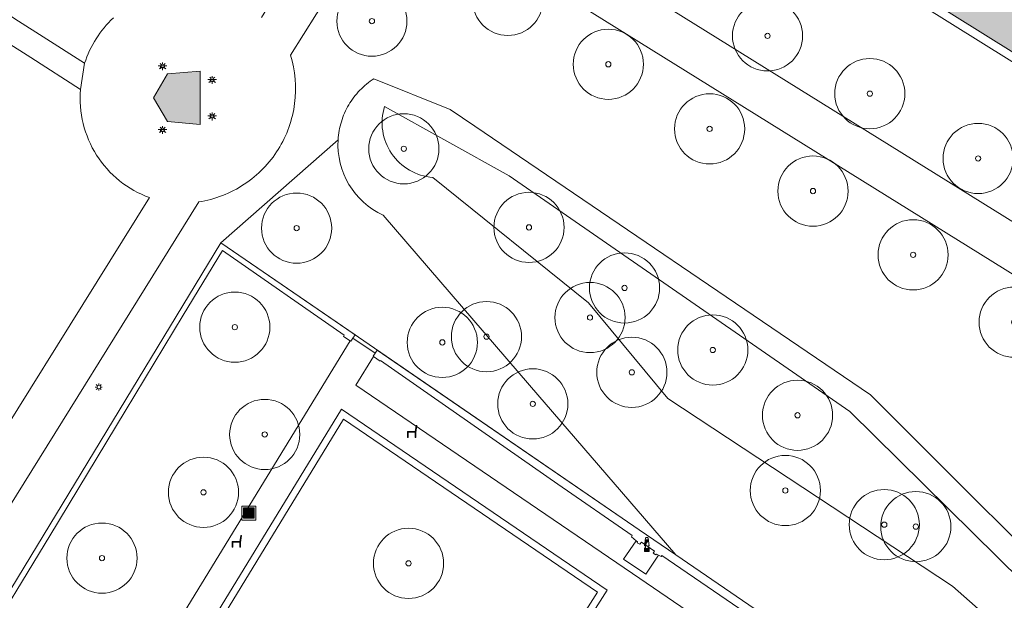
# Model space of a CAD drawing. Header units: metres. Extents: x 187482 to 189800, y 333582 to 335019.
# Tile 244 of 256: x 188946 to 189016, y 334597 to 334639. Entities that reach past the tile are written whole.
import ezdxf

# ---------------------------------------------------------------- set-up
doc = ezdxf.new("R2010")
doc.units = ezdxf.units.M
doc.layers.get('0').update_dxf_attribs({"color": 252, "lineweight": 18})
for name, color, linetype, lineweight in [('B-WE-GR-BEPLANTING_CULTUUR_BOSPLANTSOEN-GV', 252, 'Continuous', 18), ('B-WE-GR-BEPLANTING_CULTUUR_VASTE PLANTENVAK-GV', 252, 'Continuous', 18), ('B-WE-GR-BOOM-S', 252, 'Continuous', 18), ('B-WE-GW-TALUD_KRUIN-G', 252, 'Continuous', 18), ('B-WE-IE-HERDENKINGSMONUMENT-S', 252, 'Continuous', 18), ('B-WE-IE-MEUBILAIR-S', 252, 'Continuous', 18), ('B-WE-IE-MEUBILAIR_WEGMEUBILAIR-S', 252, 'Continuous', 18), ('B-WE-IE-MEUBILAIR_WEGMEUBILAIR_AFVALBAK-S', 252, 'Continuous', 18), ('B-WE-IE-TERREINAFSCHEIDING_KUNSTMATIG_HEKWERK-G', 252, 'IE-TERREINAFSCHEIDING_KUNSTMATIG-SO', 18), ('B-WE-IE-TERREINAFSCHEIDING_KUNSTMATIG_MUUR-G', 252, 'IE-TERREINAFSCHEIDING_KUNSTMATIG-SO', 18), ('B-WE-IE-TERREINAFSCHEIDING_KUNSTMATIG_MUUR-GV', 252, 'Continuous', 18), ('B-WE-OG-BEBOUWING-GV', 252, 'Continuous', 18), ('B-WE-OG-TERREIN_BEGROEID-GV', 252, 'Continuous', 18), ('B-WE-OG-TERREIN_ERF-GV', 252, 'Continuous', 18), ('B-WE-OG-WEG-GV', 252, 'Continuous', 18), ('B-WE-VH-GESLOTENVERHARDING_ASFALT-GV', 252, 'Continuous', 18), ('B-WE-VH-HALFVERHARDING_GRAVEL-GV', 252, 'Continuous', 18), ('B-WE-VH-OPENVERHARDING_STRAATBAKSTEEN-GV', 252, 'Continuous', 18)]:
    doc.layers.add(name, color=color, linetype=linetype, lineweight=lineweight)
doc.layers.add('B-WE-OG-BEBOUWING-V', color=7, linetype='Continuous', lineweight=18, true_color=0xf0f0f0)
doc.linetypes.add('IE-TERREINAFSCHEIDING_KUNSTMATIG-SO', pattern='A,4,[82,NLCS.SHX,S=0.75,R=90,X=0,Y=0],4,-2', length=10)

# ---------------------------------------------------------------- blocks, each defined once
blk = doc.blocks.new('SIE-WEG_AFVALBAK-SO')
h = blk.add_hatch(color=256)
h.dxf.hatch_style = 1
h.paths.add_polyline_path([(-1.5, -1.5), (1.5, -1.5), (1.5, 1.5), (-1.5, 1.5)])
for points in [[(-2, -2), (2, -2), (2, 2), (-2, 2)], [(-1.5, -1.5), (1.5, -1.5), (1.5, 1.5), (-1.5, 1.5)]]:
    blk.add_lwpolyline(points, close=True)
blk = doc.blocks.new('SIE-MEUBILAIR_PAAL_LICHTMAST-SO')
for points in [[(-0.62, 0), (-1, 0)], [(-0.71, 0.71), (-0.44, 0.44)], [(0, 1), (0, 0.62)], [(0.44, 0.44), (0.71, 0.71)], [(1, 0), (0.62, 0)], [(-0.71, -0.71), (-0.44, -0.44)], [(0, -0.62), (0, -1)], [(0.44, -0.44), (0.71, -0.71)]]:
    blk.add_lwpolyline(points)
blk.add_circle((0, 0), 0.5)
blk = doc.blocks.new('SIE-MEUBILAIR_LICHTPUNT-SO')
at = {"color": 0, "linetype": 'ByBlock', "lineweight": 18}
for points in [[(-0.62, 0), (-1.25, 0)], [(0.62, 0), (1.25, 0)], [(-0.46, -0.43), (-0.92, -0.85)], [(0, -0.62), (0, -1.25)], [(0.46, -0.43), (0.92, -0.85)]]:
    blk.add_lwpolyline(points, dxfattribs=at)
blk.add_lwpolyline([(0, 0), (0.62, 0, -1), (-0.62, 0)], format="xyb", close=True, dxfattribs=at)
blk = doc.blocks.new('SIE-WEG_ZITBANK-SO')
at = {"color": 0, "linetype": 'ByBlock', "lineweight": 18}
blk.add_lwpolyline([(-0.91, -1.63), (-0.91, -0.2), (1.09, -0.2), (1.09, -1.63), (1.29, -1.63), (1.29, -0.21), (1.54, 1.78), (1.33, 1.78), (1.11, 0), (-1.11, 0), (-1.11, -1.63)], close=True, dxfattribs=at)
blk = doc.blocks.new('SIE-HERDENKINGSMONUMENT-SO')
for p, q in [((-0.34, -0.46), (0.33, -0.46)), ((-0.34, -0.58), (0.22, -0.58)), ((-0.34, -0.72), (0.31, -0.72)), ((-0.34, -0.84), (0.37, -0.84))]:
    blk.add_line(p, q)
for points in [[(0.39, 2.65, 0.261282), (0, 2.87, 0.261282), (-0.39, 2.65), (-0.7, 0.44), (-0.35, 0.44), (-0.35, -0.03), (-0.67, -0.18), (-0.67, -1.18), (0, -1.18), (0.67, -1.18), (0.67, -0.18), (0.35, -0.03), (0.35, 0.44), (0.7, 0.44)], [(0, 2.22), (-0.12, 2.13, 0.506874), (-0.13, 1.78, -0.088901), (-0.09, 1.75, -0.290904), (-0.09, 1.72, -0.160204), (-0.13, 1.68, -0.186725), (-0.18, 1.68, -0.307903), (-0.27, 1.82, -0.219717), (-0.25, 2.07, -0.115145), (-0.16, 2.17), (-0.18, 2.13), (-0.1, 2.18)], [(-0.09, 2.02), (-0.09, 2.03), (-0.09, 2.06), (-0.03, 2.1), (0.07, 2.16, -0.401268), (0.31, 2.11, -0.30754), (0.31, 2.08, -0.52959), (0.29, 2.08, 0.196508), (0.14, 2.14, 0.143294), (0.02, 2.11, 0.110337), (-0.05, 2.04, -0.092857), (-0.07, 2.02, -0.32743)], [(0.39, 2.06), (0.34, 2.06), (0.31, 2.05, 0.295857), (0.19, 1.88, -0.100217), (0.18, 1.86, 0.04658), (0.15, 1.78, -0.148312), (0.12, 1.73, -0.029319), (0.04, 1.67, 0.67171), (0.05, 1.63, 0.108339), (0.07, 1.63, 0.085642), (0.08, 1.63, 0.19392), (0.18, 1.77, -0.085966), (0.21, 1.86, 0.050198), (0.24, 1.91, -0.197871), (0.34, 2.02, 0.127107)]]:
    blk.add_lwpolyline(points, format="xyb", close=True)
for points in [[(-0.35, 1.04), (-0.26, 1.28), (-0.21, 1.41), (-0.2, 1.42), (-0.25, 1.43), (-0.31, 1.43), (-0.35, 1.46), (-0.35, 1.49), (-0.23, 1.57), (-0.18, 1.57), (-0.16, 1.56), (-0.13, 1.57), (-0.09, 1.57), (-0.07, 1.57), (-0.05, 1.57), (0.02, 1.58), (0.06, 1.56), (0.08, 1.56), (0.13, 1.55), (0.13, 1.52), (0.08, 1.47), (0.02, 1.45), (-0.06, 1.3), (-0.15, 1.15), (-0.19, 1.11), (-0.22, 1.05), (-0.26, 0.91), (-0.29, 0.86), (-0.32, 0.82), (-0.35, 0.8), (-0.37, 0.8), (-0.41, 0.85), (-0.39, 0.92), (-0.37, 0.98)], [(-0.44, -0.33), (-0.44, -0.95), (0, -0.95), (0.44, -0.95), (0.44, -0.33)]]:
    blk.add_lwpolyline(points, close=True)
blk.add_circle((0.15, 2.1), 0.0212)
blk = doc.blocks.new('SGR-BOOM_GBKN-SO')
at = {"color": 0, "linetype": 'ByBlock', "lineweight": 18}
for radius in [2, 0.15]:
    blk.add_circle((0, 0), radius, dxfattribs=at)

msp = doc.modelspace()

# ---------------------------------------------------------------- hatches: boundary and pattern name
at = {"layer": 'B-WE-OG-BEBOUWING-V'}
h = msp.add_hatch(color=256, dxfattribs=at)
h.dxf.hatch_style = 1
h.paths.add_polyline_path([(188977.271, 334681.018), (188977.301, 334681.065), (188976.349, 334681.656), (188978.962, 334685.86), (188979.913, 334685.269), (188980.009, 334685.423), (188988.163, 334698.545), (188988.237, 334698.664), (188987.285, 334699.255), (188989.898, 334703.459), (188990.849, 334702.868), (188990.91, 334702.966), (188993.172, 334706.605), (188995.23, 334709.916), (188992.89, 334711.371), (188979.733, 334719.554), (188974.016, 334710.39), (188976.287, 334708.975), (188977.425, 334708.267), (188965.027, 334688.352), (188964.858, 334688.459), (188957.672, 334676.92), (188957.038, 334675.901), (188957.669, 334675.489), (188958.309, 334676.523), (188958.909, 334676.149), (188963.478, 334673.304), (188962.843, 334672.278), (188963.484, 334671.868), (188964.124, 334672.902), (188966.665, 334671.319), (188969.281, 334669.689), (188968.66, 334668.666), (188969.316, 334668.254)], flags=17)
h.paths.add_polyline_path([(189033.973, 334625.638), (189040.323, 334635.78), (189045.948, 334632.212), (189046.992, 334631.55), (189056.22, 334646.446), (189059.996, 334644.092), (189061.388, 334646.323), (189069.804, 334659.808), (189031.513, 334683.749), (189031.626, 334683.938), (189031.077, 334684.266), (189031.017, 334684.302), (189030.334, 334683.161), (189026.05, 334685.854), (189026.761, 334687.013), (189026.256, 334687.318), (189025.502, 334686.067), (189019.988, 334689.51), (189020.761, 334690.736), (189020.304, 334691.024), (189019.517, 334689.776), (189015.985, 334691.977), (189013.835, 334688.51), (189011.186, 334690.158), (188994.104, 334662.695), (188988.594, 334653.69), (189033.861, 334625.46)], flags=16)
edge = h.paths.add_edge_path(flags=16)
edge.add_arc((188962.598, 334717.933), 0.192, 359.2213, 406.19144)
edge.add_arc((188962.593, 334717.938), 0.192, 43.80856, 90.7787)
edge.add_arc((188962.587, 334717.938), 0.192, 89.2213, 136.19144)
edge.add_arc((188962.582, 334717.933), 0.192, 133.80856, 180.7787)
edge.add_arc((188962.582, 334717.927), 0.192, 179.2213, 226.19144)
edge.add_arc((188962.587, 334717.922), 0.192, 223.80856, 270.7787)
edge.add_arc((188962.593, 334717.922), 0.192, 269.2213, 316.19144)
edge.add_arc((188962.598, 334717.927), 0.192, 313.80856, 360.7787)
edge = h.paths.add_edge_path(flags=16)
edge.add_arc((188971.434, 334712.43), 0.192, 359.2213, 406.19144)
edge.add_arc((188971.429, 334712.435), 0.192, 43.80856, 90.7787)
edge.add_arc((188971.423, 334712.435), 0.192, 89.2213, 136.19144)
edge.add_arc((188971.418, 334712.43), 0.192, 133.80856, 180.7787)
edge.add_arc((188971.418, 334712.424), 0.192, 179.2213, 226.19144)
edge.add_arc((188971.423, 334712.419), 0.192, 223.80856, 270.7787)
edge.add_arc((188971.429, 334712.419), 0.192, 269.2213, 316.19144)
edge.add_arc((188971.434, 334712.424), 0.192, 313.80856, 360.7787)
edge = h.paths.add_edge_path(flags=16)
edge.add_arc((188967.012, 334715.169), 0.192, 89.2213, 136.19144)
edge.add_arc((188967.007, 334715.164), 0.192, 133.80856, 180.7787)
edge.add_arc((188967.007, 334715.158), 0.192, 179.2213, 226.19144)
edge.add_arc((188967.012, 334715.153), 0.192, 223.80856, 270.7787)
edge.add_arc((188967.018, 334715.153), 0.192, 269.2213, 316.19144)
edge.add_arc((188967.023, 334715.158), 0.192, 313.80856, 360.7787)
edge.add_arc((188967.023, 334715.164), 0.192, 359.2213, 406.19144)
edge.add_arc((188967.018, 334715.169), 0.192, 43.80856, 90.7787)
edge = h.paths.add_edge_path(flags=16)
edge.add_arc((188969.171, 334718.655), 0.192, 89.2213, 136.19144)
edge.add_arc((188969.166, 334718.65), 0.192, 133.80856, 180.7787)
edge.add_arc((188969.166, 334718.644), 0.192, 179.2213, 226.19144)
edge.add_arc((188969.171, 334718.639), 0.192, 223.80856, 270.7787)
edge.add_arc((188969.177, 334718.639), 0.192, 269.2213, 316.19144)
edge.add_arc((188969.182, 334718.644), 0.192, 313.80856, 360.7787)
edge.add_arc((188969.182, 334718.65), 0.192, 359.2213, 406.19144)
edge.add_arc((188969.177, 334718.655), 0.192, 43.80856, 90.7787)
edge = h.paths.add_edge_path(flags=16)
edge.add_arc((188973.635, 334715.942), 0.192, 313.80856, 360.7787)
edge.add_arc((188973.635, 334715.948), 0.192, 359.2213, 406.19144)
edge.add_arc((188973.63, 334715.953), 0.192, 43.80856, 90.7787)
edge.add_arc((188973.624, 334715.953), 0.192, 89.2213, 136.19144)
edge.add_arc((188973.619, 334715.948), 0.192, 133.80856, 180.7787)
edge.add_arc((188973.619, 334715.942), 0.192, 179.2213, 226.19144)
edge.add_arc((188973.624, 334715.937), 0.192, 223.80856, 270.7787)
edge.add_arc((188973.63, 334715.937), 0.192, 269.2213, 316.19144)
h = msp.add_hatch(color=256, dxfattribs=at)
h.dxf.hatch_style = 1
h.paths.add_polyline_path([(189066.662, 334642.997), (189067.239, 334642.638), (189058.837, 334629.202), (189050.181, 334615.36), (189049.995, 334615.477), (189049.62, 334614.864), (189065.43, 334604.999), (189065.795, 334605.574), (189065.609, 334605.692), (189067.228, 334608.284), (189090.843, 334646.088), (189091.038, 334645.966), (189091.414, 334646.568), (189090.825, 334646.936), (189082.359, 334652.225), (189078.621, 334654.56), (189078.511, 334654.386), (189075.069, 334656.503)], flags=17)
h.paths.add_polyline_path([(189033.973, 334625.638), (189040.323, 334635.78), (189045.948, 334632.212), (189046.992, 334631.55), (189056.22, 334646.446), (189059.996, 334644.092), (189061.388, 334646.323), (189069.804, 334659.808), (189031.513, 334683.749), (189031.626, 334683.938), (189031.077, 334684.266), (189031.017, 334684.302), (189030.334, 334683.161), (189026.05, 334685.854), (189026.761, 334687.013), (189026.256, 334687.318), (189025.502, 334686.067), (189019.988, 334689.51), (189020.761, 334690.736), (189020.304, 334691.024), (189019.517, 334689.776), (189015.985, 334691.977), (189013.835, 334688.51), (189011.186, 334690.158), (188994.104, 334662.695), (188988.594, 334653.69), (189033.861, 334625.46)], flags=16)
h = msp.add_hatch(color=256, dxfattribs=at)
h.dxf.hatch_style = 1
h.paths.add_polyline_path([(188958.582, 334631.138), (188958.582, 334634.932), (188956.257, 334634.732), (188955.257, 334633.035), (188956.257, 334631.338)], flags=17)

# ---------------------------------------------------------------- linework, layer by layer
at = {"layer": 'B-WE-GR-BEPLANTING_CULTUUR_BOSPLANTSOEN-GV'}
for points in [[(188970.962, 334634.391, 0.059451), (188969.952, 334633.564)], [(188969.952, 334633.564, 0.059607), (188969.162, 334632.525)], [(188969.162, 334632.525, 0.057952), (188968.637, 334631.33)], [(188971.717, 334632.419, 0.482358), (188975.155, 334627.361)], [(188975.155, 334627.361, -0.482358), (188971.717, 334632.419)], [(188968.637, 334631.33, 0.0583), (188968.406, 334630.045)], [(188968.406, 334630.045, 0.309261), (188971.619, 334624.667)], [(188971.619, 334624.667, -0.309261), (188968.406, 334630.045)]]:
    msp.add_lwpolyline(points, format="xyb", dxfattribs=at)
at = {"layer": 'B-WE-GR-BEPLANTING_CULTUUR_BOSPLANTSOEN-GV', "flags": 128}
for points in [[(188971.619, 334624.667), (188982.051, 334612.57), (188992.483, 334600.473), (189009.74, 334588.647), (189026.997, 334576.821), (189034.457, 334571.267), (189035.379, 334572.506), (189039.076, 334572.644), (189040.59, 334575.116), (189040.278, 334577.474), (189025.876, 334592.315), (189023.488, 334594.776), (189006.346, 334611.875), (188978.139, 334631.022), (188976.402, 334632.201), (188970.962, 334634.391)], [(188975.155, 334627.361), (188986.24, 334618.422), (188991.895, 334611.604), (189012.186, 334598.25), (189028.609, 334583.758), (189035.736, 334575.504), (189038.188, 334577.844), (189004.868, 334610.687), (188980.605, 334627.469), (188971.717, 334632.419)], [(188971.717, 334632.419), (188980.605, 334627.469), (189004.868, 334610.687), (189038.188, 334577.844), (189035.736, 334575.504), (189028.609, 334583.758), (189012.186, 334598.25), (188991.895, 334611.604), (188986.24, 334618.422), (188975.155, 334627.361)], [(188968.406, 334630.045), (188960.058, 334622.694), (188969.618, 334616.143), (188969.463, 334615.918), (188971.043, 334614.85), (188971.191, 334615.065), (188989.858, 334602.272), (188992.483, 334600.473), (188982.051, 334612.57), (188971.619, 334624.667)]]:
    msp.add_lwpolyline(points, dxfattribs=at)
at = {"layer": 'B-WE-GR-BEPLANTING_CULTUUR_VASTE PLANTENVAK-GV', "flags": 128}
msp.add_lwpolyline([(188999.756, 334594.776), (188991.47, 334600.425), (188991.427, 334600.367), (188991.236, 334600.459), (188990.329, 334599.109), (188988.753, 334600.16), (188989.658, 334601.48), (188989.315, 334601.75), (188989.374, 334601.867), (188984.06, 334605.515), (188971.432, 334614.314), (188971.401, 334614.284), (188970.937, 334614.607), (188969.68, 334612.571), (188989.398, 334599.142), (189008.556, 334586.062), (189027.576, 334573.055), (189028.855, 334574.939), (189025.404, 334577.4), (189016.482, 334583.307), (189008.054, 334589.061)], close=True, dxfattribs=at)
at = {"layer": 'B-WE-GW-TALUD_KRUIN-G'}
for points in [[(188970.962, 334634.391, 0.059451), (188969.952, 334633.564)], [(188969.952, 334633.564, 0.059607), (188969.162, 334632.525)], [(188969.162, 334632.525, 0.057952), (188968.637, 334631.33)], [(188968.637, 334631.33, 0.0583), (188968.406, 334630.045)], [(188968.406, 334630.045, 0.309261), (188971.619, 334624.667)]]:
    msp.add_lwpolyline(points, format="xyb", dxfattribs=at)
at = {"layer": 'B-WE-GW-TALUD_KRUIN-G', "flags": 128}
msp.add_lwpolyline([(188971.619, 334624.667), (188982.051, 334612.57), (188992.483, 334600.473), (189009.74, 334588.647), (189026.997, 334576.821), (189034.457, 334571.267), (189035.379, 334572.506), (189039.076, 334572.644), (189040.59, 334575.116), (189040.278, 334577.474), (189025.876, 334592.315), (189023.488, 334594.776), (189006.346, 334611.875), (188978.139, 334631.022), (188976.402, 334632.201), (188970.962, 334634.391)], dxfattribs=at)
at = {"layer": 'B-WE-IE-TERREINAFSCHEIDING_KUNSTMATIG_HEKWERK-G', "ltscale": 0.2, "flags": 128}
msp.add_lwpolyline([(188969.463, 334615.918), (188971.043, 334614.85)], dxfattribs=at)
at = {"layer": 'B-WE-IE-TERREINAFSCHEIDING_KUNSTMATIG_MUUR-G', "ltscale": 0.2, "flags": 128}
for points in [[(188960.058, 334622.694), (188931.991, 334576.504)], [(188960.058, 334622.694), (188969.021, 334616.552), (188989.858, 334602.272), (188992.483, 334600.473), (189009.74, 334588.647), (189026.997, 334576.821), (189034.457, 334571.267), (189037.235, 334569.199)], [(188969.618, 334616.143), (188960.058, 334622.694)], [(188957.368, 334617.558), (188960.163, 334622.165)], [(188960.163, 334622.165), (188968.834, 334616.127)], [(188953.222, 334610.715), (188957.368, 334617.558)], [(188968.834, 334616.127), (188968.78, 334616.023)], [(188968.78, 334616.023), (188969.267, 334615.719)], [(188969.309, 334615.693), (188969.463, 334615.918)], [(188969.463, 334615.918), (188969.618, 334616.143)], [(188969.267, 334615.719), (188969.309, 334615.693)], [(188971.043, 334614.85), (188970.896, 334614.635)], [(188970.896, 334614.635), (188970.937, 334614.607)], [(188970.937, 334614.607), (188971.401, 334614.284)], [(188971.191, 334615.065), (188971.043, 334614.85)], [(188989.858, 334602.272), (188971.191, 334615.065)], [(188971.401, 334614.284), (188971.432, 334614.314)], [(188971.432, 334614.314), (188984.06, 334605.515)], [(188947.851, 334601.836), (188953.222, 334610.715)], [(188984.06, 334605.515), (188989.374, 334601.867)], [(188942.725, 334593.419), (188947.851, 334601.836)], [(188989.374, 334601.867), (188989.315, 334601.75)], [(188989.315, 334601.75), (188989.658, 334601.48)], [(188989.658, 334601.48), (188989.755, 334601.404)], [(188989.755, 334601.404), (188989.731, 334601.34)], [(188989.731, 334601.34), (188989.915, 334601.228)], [(188989.915, 334601.228), (188990.023, 334601.371)], [(188990.023, 334601.371), (188990.958, 334600.743)], [(188990.958, 334600.743), (188990.853, 334600.587)], [(188990.853, 334600.587), (188991.04, 334600.474)], [(188991.04, 334600.474), (188991.088, 334600.53)], [(188991.088, 334600.53), (188991.236, 334600.459)], [(188991.236, 334600.459), (188991.427, 334600.367)], [(188991.427, 334600.367), (188991.47, 334600.425)], [(188991.47, 334600.425), (188999.756, 334594.776)]]:
    msp.add_lwpolyline(points, dxfattribs=at)
at = {"layer": 'B-WE-IE-TERREINAFSCHEIDING_KUNSTMATIG_MUUR-GV', "flags": 128}
for points in [[(188937.556, 334584.963), (188942.725, 334593.419), (188947.851, 334601.836), (188953.222, 334610.715), (188957.368, 334617.558), (188960.163, 334622.165), (188968.834, 334616.127), (188968.78, 334616.023), (188969.267, 334615.719), (188969.309, 334615.693), (188969.463, 334615.918), (188969.618, 334616.143), (188960.058, 334622.694), (188931.991, 334576.504), (188932.046, 334576.471), (188931.965, 334576.337)], [(189009.74, 334588.647), (188992.483, 334600.473), (188989.858, 334602.272), (188971.191, 334615.065), (188971.043, 334614.85), (188970.896, 334614.635), (188970.937, 334614.607), (188971.401, 334614.284), (188971.432, 334614.314), (188984.06, 334605.515), (188989.374, 334601.867), (188989.315, 334601.75), (188989.658, 334601.48), (188989.755, 334601.404), (188989.731, 334601.34), (188989.915, 334601.228), (188990.023, 334601.371), (188990.958, 334600.743), (188990.853, 334600.587), (188991.04, 334600.474), (188991.088, 334600.53), (188991.236, 334600.459), (188991.427, 334600.367), (188991.47, 334600.425), (188999.756, 334594.776)]]:
    msp.add_lwpolyline(points, dxfattribs=at)
at = {"layer": 'B-WE-OG-BEBOUWING-GV', "flags": 128}
msp.add_lwpolyline([(189011.186, 334690.158), (188994.104, 334662.695), (188988.594, 334653.69), (189033.861, 334625.46), (189033.973, 334625.638), (189040.323, 334635.78), (189045.948, 334632.212), (189046.992, 334631.55), (189056.22, 334646.446), (189059.996, 334644.092), (189061.388, 334646.323), (189069.804, 334659.808), (189031.513, 334683.749)], dxfattribs=at)
msp.add_lwpolyline([(188958.582, 334631.138), (188958.582, 334634.932), (188956.257, 334634.732), (188955.257, 334633.035), (188956.257, 334631.338)], close=True, dxfattribs=at)
at = {"layer": 'B-WE-OG-TERREIN_BEGROEID-GV', "flags": 128}
for points in [[(189035.185, 334612.585), (189039.1, 334619.065), (189040.159, 334620.817), (188988.28, 334653.178), (188988.594, 334653.69), (188994.104, 334662.695), (188993.205, 334663.248), (188990.804, 334664.725), (188983.845, 334653.563), (188981.04, 334649.065), (188982.737, 334648.007), (188981.469, 334645.973), (189016.799, 334624.016)], [(188969.267, 334615.719), (188968.78, 334616.023), (188968.834, 334616.127), (188960.163, 334622.165), (188957.368, 334617.558), (188953.222, 334610.715), (188947.851, 334601.836), (188942.725, 334593.419), (188937.556, 334584.963), (188932.314, 334576.308), (188941.698, 334570.601), (188943.459, 334573.537), (188953.979, 334590.761)]]:
    msp.add_lwpolyline(points, close=True, dxfattribs=at)
for points in [[(188957.814, 334656.942), (188956.54, 334654.902), (188954.504, 334656.174), (188947.524, 334645), (188944.082, 334639.491), (188945.639, 334638.495), (188947.385, 334637.379), (188950.338, 334635.49)], [(189054.33, 334594.793), (189052.68, 334595.82), (189053.631, 334597.348), (189018.398, 334619.286), (188974.772, 334646.402), (188973.815, 334644.87), (188972.119, 334645.93), (188971.483, 334644.912), (188970.805, 334645.336), (188966.856, 334639.013), (188965.024, 334636.078)], [(188950.045, 334633.63), (188946.497, 334635.9), (188944.75, 334637.018)], [(188970.962, 334634.391), (188976.402, 334632.201), (188978.139, 334631.022), (189006.346, 334611.875), (189023.488, 334594.776), (189025.876, 334592.315), (189040.278, 334577.474), (189040.59, 334575.116), (189039.076, 334572.644), (189035.379, 334572.506), (189034.457, 334571.267), (189037.235, 334569.199), (189037.293, 334569.242), (189042.893, 334577.64), (189054.33, 334594.793)], [(188958.482, 334625.613), (188943.274, 334601.217), (188929.012, 334578.297), (188931.991, 334576.504), (188960.058, 334622.694), (188968.406, 334630.045)], [(188939.896, 334601.816), (188954.954, 334625.923)], [(188978.364, 334584.425), (188986.891, 334597.813), (188968.791, 334610.15), (188957.293, 334591.319)]]:
    msp.add_lwpolyline(points, dxfattribs=at)
at = {"layer": 'B-WE-OG-TERREIN_BEGROEID-GV'}
for points in [[(188950.338, 334635.49, -0.126022), (188952.391, 334638.721)], [(188965.024, 334636.078, -0.107328), (188965.309, 334632.621)], [(188969.952, 334633.564, -0.059451), (188970.962, 334634.391)], [(188950.236, 334631.194, -0.081704), (188950.045, 334633.63)], [(188969.162, 334632.525, -0.059607), (188969.952, 334633.564)], [(188965.309, 334632.621, -0.107591), (188964.136, 334629.356)], [(188968.637, 334631.33, -0.057952), (188969.162, 334632.525)], [(188951.197, 334628.947, -0.08156), (188950.236, 334631.194)], [(188968.406, 334630.045, -0.0583), (188968.637, 334631.33)], [(188964.136, 334629.356, -0.107219), (188961.715, 334626.871)], [(188952.827, 334627.126, -0.081417), (188951.197, 334628.947)], [(188954.954, 334625.923, -0.081568), (188952.827, 334627.126)], [(188961.715, 334626.871, -0.10706), (188958.482, 334625.613)]]:
    msp.add_lwpolyline(points, format="xyb", dxfattribs=at)
at = {"layer": 'B-WE-OG-TERREIN_ERF-GV', "flags": 128}
msp.add_lwpolyline([(189040.159, 334620.817), (189040.458, 334621.208), (189033.861, 334625.46), (188988.594, 334653.69), (188988.28, 334653.178)], close=True, dxfattribs=at)
at = {"layer": 'B-WE-OG-WEG-GV', "flags": 128}
msp.add_lwpolyline([(188987.573, 334597.953), (188968.638, 334610.859), (188956.607, 334591.154), (188975.743, 334579.379)], close=True, dxfattribs=at)
msp.add_lwpolyline([(188957.293, 334591.319), (188968.791, 334610.15), (188986.891, 334597.813), (188978.364, 334584.425)], dxfattribs=at)
at = {"layer": 'B-WE-VH-GESLOTENVERHARDING_ASFALT-GV', "flags": 128}
for points in [[(188870.194, 334711.368), (188946.889, 334663.732), (188952.624, 334660.167), (188954.323, 334659.111), (188955.776, 334658.209), (188957.814, 334656.942), (188967.965, 334650.633), (188969.664, 334649.577), (188972.394, 334647.88), (188974.772, 334646.402), (189018.398, 334619.286), (189053.631, 334597.348), (189055.329, 334596.291), (189058.037, 334594.647), (189061.093, 334592.743), (189085.46, 334577.563)], [(189065.397, 334593.811), (189060.671, 334596.74), (189057.924, 334598.448), (189043.814, 334607.22), (189035.185, 334612.585), (189016.799, 334624.016), (188981.469, 334645.973), (188979.77, 334647.029), (188977.079, 334648.702), (188967.851, 334654.437), (188965.142, 334656.12), (188950.415, 334665.274), (188947.718, 334666.95), (188941.217, 334670.99)], [(188965.024, 334636.078), (188966.856, 334639.013), (188970.805, 334645.336), (188972.394, 334647.88), (188969.664, 334649.577), (188968.713, 334648.048), (188964.025, 334640.508), (188962.936, 334638.756)], [(188944.75, 334637.018), (188946.497, 334635.9), (188950.045, 334633.63), (188950.338, 334635.49), (188947.385, 334637.379), (188945.639, 334638.495)], [(188950.338, 334635.49), (188950.045, 334633.63)], [(188954.954, 334625.923), (188939.896, 334601.816), (188928.363, 334583.318), (188926.247, 334579.924), (188923.689, 334581.491), (188919.228, 334584.223), (188883.72, 334605.972), (188872.667, 334612.779), (188862.731, 334618.898)], [(188931.965, 334576.337), (188932.046, 334576.471), (188931.991, 334576.504), (188929.012, 334578.297), (188943.274, 334601.217), (188958.482, 334625.613)]]:
    msp.add_lwpolyline(points, dxfattribs=at)
at = {"layer": 'B-WE-VH-GESLOTENVERHARDING_ASFALT-GV'}
for points in [[(188952.391, 334638.721, 0.126022), (188950.338, 334635.49)], [(188965.309, 334632.621, 0.107328), (188965.024, 334636.078)], [(188950.045, 334633.63, 0.081704), (188950.236, 334631.194)], [(188964.136, 334629.356, 0.107591), (188965.309, 334632.621)], [(188950.236, 334631.194, 0.08156), (188951.197, 334628.947)], [(188961.715, 334626.871, 0.107219), (188964.136, 334629.356)], [(188951.197, 334628.947, 0.081417), (188952.827, 334627.126)], [(188952.827, 334627.126, 0.081568), (188954.954, 334625.923)], [(188958.482, 334625.613, 0.10706), (188961.715, 334626.871)]]:
    msp.add_lwpolyline(points, format="xyb", dxfattribs=at)
at = {"layer": 'B-WE-VH-GESLOTENVERHARDING_ASFALT-GV', "flags": 128}
msp.add_lwpolyline([(188955.257, 334633.035), (188956.257, 334634.732), (188958.582, 334634.932), (188958.582, 334631.138), (188956.257, 334631.338)], close=True, dxfattribs=at)
at = {"layer": 'B-WE-VH-HALFVERHARDING_GRAVEL-GV', "flags": 128}
msp.add_lwpolyline([(189003.191, 334533.746), (189015.367, 334553.832), (189021.184, 334563.446), (189021.141, 334563.474), (189021.402, 334563.877), (189023.091, 334566.435), (189023.357, 334566.835), (189024.961, 334569.163), (189025.227, 334569.563), (189026.105, 334570.815), (189026.34, 334571.234), (189027.576, 334573.055), (189008.556, 334586.062), (188989.398, 334599.142), (188969.68, 334612.571), (188970.937, 334614.607), (188970.896, 334614.635), (188971.043, 334614.85), (188969.463, 334615.918), (188969.309, 334615.693), (188969.267, 334615.719), (188953.979, 334590.761), (188943.459, 334573.537)], dxfattribs=at)
msp.add_lwpolyline([(188956.607, 334591.154), (188968.638, 334610.859), (188987.573, 334597.953), (188975.743, 334579.379)], close=True, dxfattribs=at)
at = {"layer": 'B-WE-VH-OPENVERHARDING_STRAATBAKSTEEN-GV', "flags": 128}
msp.add_lwpolyline([(188991.236, 334600.459), (188991.088, 334600.53), (188991.04, 334600.474), (188990.853, 334600.587), (188990.958, 334600.743), (188990.023, 334601.371), (188989.915, 334601.228), (188989.731, 334601.34), (188989.755, 334601.404), (188989.658, 334601.48), (188988.753, 334600.16), (188990.329, 334599.109)], close=True, dxfattribs=at)

# ---------------------------------------------------------------- block references
at = {"layer": 'B-WE-GR-BOOM-S', "xscale": 1.25, "yscale": 1.25, "zscale": 1.25}
for p in [(188980.497, 334639.968), (188970.815, 334638.492), (188999.013, 334637.442), (188987.665, 334635.42), (189006.301, 334633.326), (188994.883, 334630.816), (188973.09, 334629.4), (189014.02, 334628.711), (189002.25, 334626.387), (188965.45, 334623.75), (188982.01, 334623.8), (189009.385, 334621.845), (188988.82, 334619.49), (188986.36, 334617.38), (189016.585, 334617.05), (188961.045, 334616.696), (188975.833, 334615.611), (188978.98, 334616.02), (188995.11, 334615.07), (188989.34, 334613.48), (188982.28, 334611.23), (189001.15, 334610.42), (188963.177, 334609.054), (189000.28, 334605.06), (188958.81, 334604.932), (189007.33, 334602.63), (189009.58, 334602.49), (188951.577, 334600.247), (188973.425, 334599.873)]:
    msp.add_blockref('SGR-BOOM_GBKN-SO', p, dxfattribs=at)
at = {"layer": 'B-WE-IE-HERDENKINGSMONUMENT-S', "xscale": 0.25, "yscale": 0.25, "zscale": 0.25}
msp.add_blockref('SIE-HERDENKINGSMONUMENT-SO', (188990.41, 334601.004), dxfattribs=at)
at = {"layer": 'B-WE-IE-MEUBILAIR-S', "xscale": 0.25, "yscale": 0.25, "zscale": 0.25}
for name, p in [('SIE-MEUBILAIR_LICHTPUNT-SO', (188955.897, 334635.303)), ('SIE-MEUBILAIR_PAAL_LICHTMAST-SO', (188955.897, 334635.303)), ('SIE-MEUBILAIR_LICHTPUNT-SO', (188959.432, 334634.332)), ('SIE-MEUBILAIR_PAAL_LICHTMAST-SO', (188959.432, 334634.332)), ('SIE-MEUBILAIR_LICHTPUNT-SO', (188959.432, 334631.738)), ('SIE-MEUBILAIR_PAAL_LICHTMAST-SO', (188959.432, 334631.738)), ('SIE-MEUBILAIR_LICHTPUNT-SO', (188955.897, 334630.767)), ('SIE-MEUBILAIR_PAAL_LICHTMAST-SO', (188955.897, 334630.767)), ('SIE-MEUBILAIR_PAAL_LICHTMAST-SO', (188951.351, 334612.424))]:
    msp.add_blockref(name, p, dxfattribs=at)
at = {"layer": 'B-WE-IE-MEUBILAIR_WEGMEUBILAIR-S', "xscale": 0.25, "yscale": 0.25, "zscale": 0.25}
for p in [(188973.625, 334609.255), (188961.136, 334601.422)]:
    msp.add_blockref('SIE-WEG_ZITBANK-SO', p, dxfattribs=at)
at = {"layer": 'B-WE-IE-MEUBILAIR_WEGMEUBILAIR_AFVALBAK-S', "xscale": 0.25, "yscale": 0.25, "zscale": 0.25}
msp.add_blockref('SIE-WEG_AFVALBAK-SO', (188962.038, 334603.455), dxfattribs=at)

doc.saveas('drawing.dxf')
